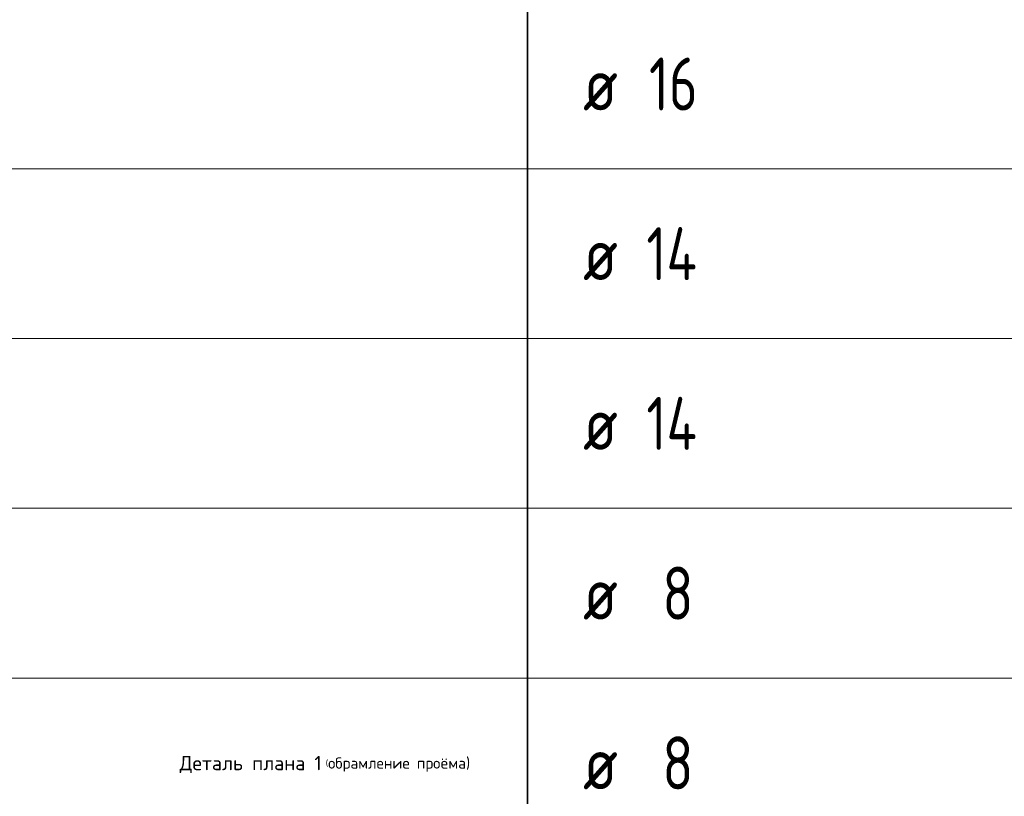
# Model space of a CAD drawing. Header units: metres. Extents: x -38 to 114, y -15 to 21.
# Tile 232 of 244: x 73.02 to 77.67, y 8.71 to 12.37. Entities that reach past the tile are written whole.
import ezdxf

# ---------------------------------------------------------------- set-up
doc = ezdxf.new("R2010")
doc.units = ezdxf.units.M
for name, color, linetype, lineweight in [('XR$3$Текст_ общее_1', 7, 'Continuous', 13), ('XR$4$Текст_ общее_1', 7, 'Continuous', 13), ('XR$6$Текст_ общее_1', 7, 'Continuous', 13)]:
    doc.layers.add(name, color=color, linetype=linetype, lineweight=lineweight)
doc.styles.add('ISOCPEUR', font='txt')

msp = doc.modelspace()

# ---------------------------------------------------------------- linework, layer by layer
at = {"color": 7, "linetype": 'Continuous', "lineweight": 35, "transparency": 33554687}
for p, q in [((75.4198, 12.4717), (75.4198, 11.6717)), ((75.4198, 11.6717), (75.4198, 10.8717)), ((75.4198, 10.8717), (75.4198, 10.0717)), ((75.4198, 10.0717), (75.4198, 9.2717)), ((75.4198, 9.2717), (75.4198, 8.4717))]:
    msp.add_line(p, q, dxfattribs=at)
at = {"color": 7, "linetype": 'Continuous', "lineweight": 13, "transparency": 33554687}
for p, q in [((86.4198, 11.6717), (67.9198, 11.6717)), ((86.4198, 10.8717), (67.9198, 10.8717)), ((86.4198, 10.0717), (67.9198, 10.0717)), ((86.4198, 9.2717), (67.9198, 9.2717))]:
    msp.add_line(p, q, dxfattribs=at)

# ---------------------------------------------------------------- texts
at = {"color": 7, "linetype": 'Continuous', "lineweight": 35, "transparency": 33554687, "char_height": 0.25, "attachment_point": 7, "style": 'ISOCPEUR'}
for s, insert, width in [('\\W0.75;16', (75.9925, 11.9467), 0.393567), ('\\W0.82;ø', (75.6817, 11.9467), 0.327205), ('\\W0.76;14', (75.98, 11.1467), 0.420468), ('\\W0.82;ø', (75.6817, 11.1467), 0.327205), ('\\W0.76;14', (75.98, 10.3467), 0.420468), ('\\W0.82;ø', (75.6817, 10.3467), 0.327205), ('\\W0.78;8', (76.055, 9.5467), 0.272006), ('\\W0.82;ø', (75.6817, 9.5467), 0.327205), ('\\W0.78;8', (76.055, 8.7467), 0.272006), ('\\W0.82;ø', (75.6817, 8.7467), 0.327205)]:
    msp.add_mtext(s, dxfattribs=dict(at, insert=insert, width=width))
at = {"layer": 'XR$3$Текст_ общее_1', "color": 7, "linetype": 'Continuous', "lineweight": 13, "transparency": 33554687, "insert": (74.4643, 8.8638), "char_height": 0.0675, "width": 1.405568, "attachment_point": 5, "style": 'ISOCPEUR'}
msp.add_mtext('\\A1;{\\fISOCPEUR|i0|b0;\\H0.067500;\\W1.000000;\\C7;Деталь плана 1\\H0.030000; (\\H0.052500;обрамление проёма)}\\P', dxfattribs=at)
at = {"layer": 'XR$4$Текст_ общее_1', "color": 7, "linetype": 'Continuous', "lineweight": 13, "transparency": 33554687, "insert": (74.4643, 8.8638), "char_height": 0.0675, "width": 1.405568, "attachment_point": 5, "style": 'ISOCPEUR'}
msp.add_mtext('\\A1;{\\fISOCPEUR|i0|b0;\\H0.067500;\\W1.000000;\\C7;Деталь плана 1\\H0.030000; (\\H0.052500;обрамление проёма)}\\P', dxfattribs=at)
at = {"layer": 'XR$6$Текст_ общее_1', "color": 7, "linetype": 'Continuous', "lineweight": 13, "transparency": 33554687, "insert": (74.4643, 8.8638), "char_height": 0.0675, "width": 1.405568, "attachment_point": 5, "style": 'ISOCPEUR'}
msp.add_mtext('\\A1;{\\fISOCPEUR|i0|b0;\\H0.067500;\\W1.000000;\\C7;Деталь плана 1\\H0.030000; (\\H0.052500;обрамление проёма)}\\P', dxfattribs=at)

doc.saveas('drawing.dxf')
